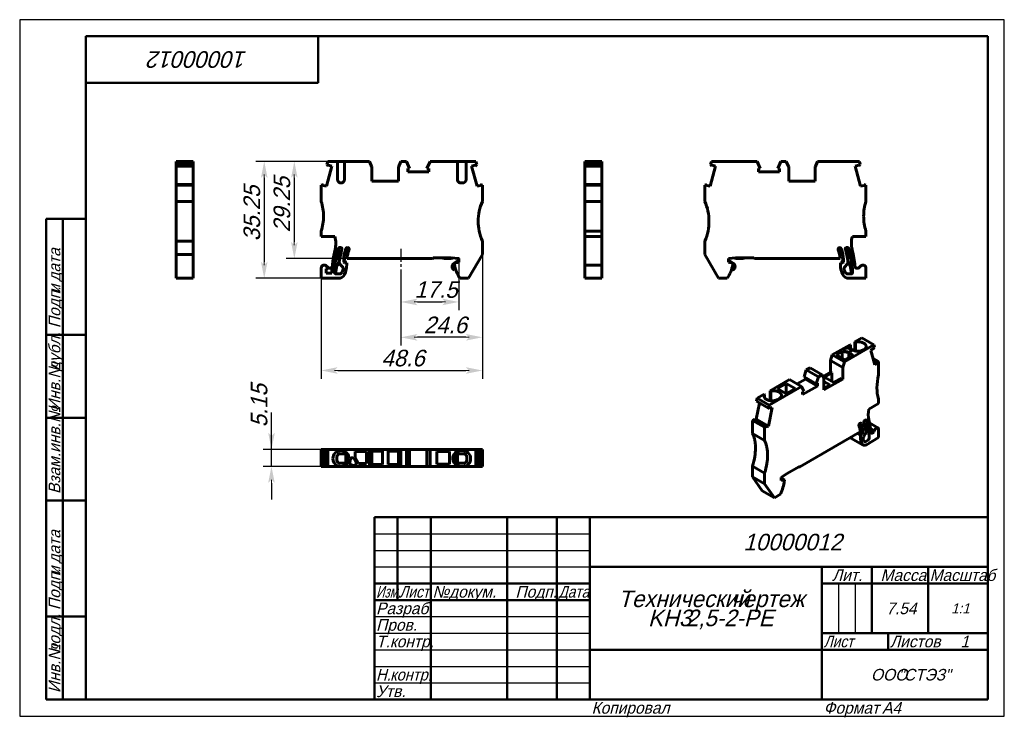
# Model space of a CAD drawing. Header units: millimetres. Extents: x 0 to 297, y 0 to 210.
import ezdxf

# ---------------------------------------------------------------- set-up
doc = ezdxf.new("R2010")
doc.units = ezdxf.units.MM
doc.linetypes.add('CENTER_per1_scale0.121260', pattern=[6.16, 3.85, -0.77, 0.77, -0.77])
doc.styles.add('TextStyle_1', font='T-FLEX Type A.TTF', dxfattribs={"oblique": 15, "height": 5})
doc.styles.add('TextStyle_2', font='T-FLEX Type A.TTF', dxfattribs={"oblique": 15, "height": 3.5})
doc.styles.add('TextStyle_3', font='T-FLEX Type A.TTF', dxfattribs={"width": 0.744064, "oblique": 15, "height": 3.5})
doc.styles.add('TextStyle_4', font='T-FLEX Type A.TTF', dxfattribs={"width": 0.883061, "oblique": 15, "height": 3.5})
doc.styles.add('TextStyle_5', font='T-FLEX Type A.TTF', dxfattribs={"width": 0.94413, "oblique": 15, "height": 3.5})
doc.styles.add('TextStyle_6', font='T-FLEX Type A.TTF', dxfattribs={"width": 0.98844, "oblique": 15, "height": 3.5})
doc.styles.add('TextStyle_7', font='T-FLEX Type A.TTF', dxfattribs={"oblique": 15, "height": 5})
doc.styles.add('TextStyle_8', font='T-FLEX Type A.TTF', dxfattribs={"oblique": 15, "height": 3})
doc.styles.add('TextStyle_9', font='T-FLEX Type A.TTF', dxfattribs={"oblique": 15, "height": 3.5})
doc.dimstyles.new('DIM_ST_1', dxfattribs={"dimtxt": 5, "dimasz": 5, "dimexe": 2.5, "dimexo": 0, "dimtad": 1, "dimrnd": 0.01, "dimdsep": 46, "dimtxsty": 'TextStyle_1', "dimblk": 'Arrow_3_C7_Status', "dimcen": 0.09, "dimclrd": 7, "dimclre": 7, "dimclrt": 7, "dimazin": 0, "dimtfac": 1, "dimtdec": 0, "dimtmove": 0, "dimatfit": 0, "dimldrblk": 'NONE', "dimfxl": 1, "dimtvp": 1, "dimtolj": 1, "dimarcsym": 0})
doc.dimstyles.new('DIM_ST_2', dxfattribs={"dimtxt": 5, "dimasz": 5, "dimexe": 2.5, "dimexo": 0, "dimtad": 1, "dimrnd": 0.01, "dimdsep": 46, "dimtxsty": 'TextStyle_1', "dimblk": 'Arrow_3_C7_Status', "dimcen": 0.09, "dimclrd": 7, "dimclre": 7, "dimclrt": 7, "dimazin": 0, "dimtfac": 1, "dimtdec": 0, "dimtmove": 0, "dimatfit": 0, "dimldrblk": 'NONE', "dimfxl": 1, "dimtvp": 1, "dimtolj": 1, "dimarcsym": 0})

# ---------------------------------------------------------------- blocks, each defined once
blk = doc.blocks.new('Arrow_3_C7_Status')
at = {"color": 7, "linetype": 'Continuous', "lineweight": 0}
blk.add_line((-1, 0), (-0.8, 0), dxfattribs=at)
at = {"color": 7}
blk.add_solid([(-1, -0.2), (0, 0), (-0.8, 0), (-1, 0.2)], dxfattribs=at)
blk = doc.blocks.new('*D5')
at = {"color": 7, "lineweight": -2}
for p, q in [((132.46, 136.93), (132.46, 122.39)), ((114.96, 134.71), (114.96, 122.39)), ((119.96, 124.89), (127.46, 124.89))]:
    blk.add_line(p, q, dxfattribs=at)
at = {"layer": 'Defpoints', "color": 0}
for p in [(132.46, 136.93), (114.96, 134.71), (132.46, 124.89)]:
    blk.add_point(p, dxfattribs=at)
at = {"color": 7, "lineweight": -2, "xscale": 5, "yscale": 5, "zscale": 5, "rotation": 180}
blk.add_blockref('Arrow_3_C7_Status', (114.96, 124.89), dxfattribs=at)
at = {"color": 7, "lineweight": -2, "xscale": 5, "yscale": 5, "zscale": 5}
blk.add_blockref('Arrow_3_C7_Status', (132.46, 124.89), dxfattribs=at)
blk = doc.blocks.new('_None')
blk = doc.blocks.new('*D6')
at = {"color": 7, "lineweight": -2}
for p, q in [((95.88, 167.28), (71.27, 167.28)), ((73.77, 162.28), (73.77, 137.03)), ((90.96, 132.03), (71.27, 132.03))]:
    blk.add_line(p, q, dxfattribs=at)
at = {"layer": 'Defpoints', "color": 0}
for p in [(95.88, 167.28), (73.77, 132.03), (90.96, 132.03)]:
    blk.add_point(p, dxfattribs=at)
at = {"color": 7, "lineweight": -2, "xscale": 5, "yscale": 5, "zscale": 5}
for p, rotation in [((73.77, 167.28), 90), ((73.77, 132.03), 270)]:
    blk.add_blockref('Arrow_3_C7_Status', p, dxfattribs=dict(at, rotation=rotation))
blk = doc.blocks.new('*D7')
at = {"color": 7, "lineweight": -2}
for p, q in [((139.56, 139.23), (139.56, 101.73)), ((90.96, 132.03), (90.96, 101.73)), ((95.96, 104.23), (134.56, 104.23))]:
    blk.add_line(p, q, dxfattribs=at)
at = {"layer": 'Defpoints', "color": 0}
for p in [(139.56, 139.23), (90.96, 132.03), (139.56, 104.23)]:
    blk.add_point(p, dxfattribs=at)
at = {"color": 7, "lineweight": -2, "xscale": 5, "yscale": 5, "zscale": 5}
for p, rotation in [((90.96, 104.23), 180), ((139.56, 104.23), 360)]:
    blk.add_blockref('Arrow_3_C7_Status', p, dxfattribs=dict(at, rotation=rotation))
blk = doc.blocks.new('*D8')
at = {"color": 7, "lineweight": -2}
for p, q in [((139.56, 139.23), (139.56, 111.73)), ((114.96, 134.71), (114.96, 111.73)), ((134.56, 114.23), (119.96, 114.23))]:
    blk.add_line(p, q, dxfattribs=at)
at = {"layer": 'Defpoints', "color": 0}
for p in [(139.56, 139.23), (114.96, 134.71), (114.96, 114.23)]:
    blk.add_point(p, dxfattribs=at)
at = {"color": 7, "lineweight": -2, "xscale": 5, "yscale": 5, "zscale": 5, "rotation": 180}
blk.add_blockref('Arrow_3_C7_Status', (114.96, 114.23), dxfattribs=at)
at = {"color": 7, "lineweight": -2, "xscale": 5, "yscale": 5, "zscale": 5}
blk.add_blockref('Arrow_3_C7_Status', (139.56, 114.23), dxfattribs=at)
blk = doc.blocks.new('*D9')
at = {"color": 7, "lineweight": -2}
for p, q in [((97.98, 167.28), (80.34, 167.28)), ((82.84, 162.28), (82.84, 143.03)), ((98.76, 138.03), (80.34, 138.03))]:
    blk.add_line(p, q, dxfattribs=at)
at = {"layer": 'Defpoints', "color": 0}
for p in [(97.98, 167.28), (82.84, 138.03), (98.76, 138.03)]:
    blk.add_point(p, dxfattribs=at)
at = {"color": 7, "lineweight": -2, "xscale": 5, "yscale": 5, "zscale": 5}
for p, rotation in [((82.84, 167.28), 90.0000000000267), ((82.84, 138.03), 270.0000000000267)]:
    blk.add_blockref('Arrow_3_C7_Status', p, dxfattribs=dict(at, rotation=rotation))
blk = doc.blocks.new('*D10')
at = {"color": 7, "lineweight": -2}
for p, q in [((75.95, 80.44), (75.95, 91.57)), ((75.95, 85.44), (75.95, 90.44)), ((92.92, 80.44), (73.45, 80.44)), ((75.95, 75.29), (75.95, 80.44)), ((92.92, 75.29), (73.45, 75.29)), ((75.95, 70.29), (75.95, 65.29))]:
    blk.add_line(p, q, dxfattribs=at)
at = {"layer": 'Defpoints', "color": 0}
for p in [(75.95, 80.44), (92.92, 80.44), (92.92, 75.29)]:
    blk.add_point(p, dxfattribs=at)
at = {"color": 7, "lineweight": -2, "xscale": 5, "yscale": 5, "zscale": 5}
for p, rotation in [((75.95, 80.44), 270), ((75.95, 75.29), 90)]:
    blk.add_blockref('Arrow_3_C7_Status', p, dxfattribs=dict(at, rotation=rotation))
blk = doc.blocks.new('_FR1Страница_1')
at = {"color": 7, "linetype": 'Continuous', "lineweight": 25}
for p, q in [((0, 210), (0, 0)), ((297, 210), (0, 210)), ((297, 0), (297, 210)), ((107, 55), (172, 55)), ((107, 50), (172, 50)), ((107, 45), (172, 45)), ((247, 40), (247, 25)), ((252, 40), (252, 25)), ((107, 30), (172, 30)), ((107, 25), (172, 25)), ((107, 20), (172, 20)), ((242, 20), (292, 20)), ((262, 20), (262, 20)), ((107, 15), (172, 15)), ((107, 10), (172, 10)), ((0, 0), (297, 0))]:
    blk.add_line(p, q, dxfattribs=at)
at = {"color": 7, "linetype": 'Continuous', "lineweight": 50}
for p, q in [((20, 5), (20, 205)), ((20, 205), (292, 205)), ((90, 191), (90, 205)), ((292, 205), (292, 5)), ((20, 191), (90, 191)), ((8, 5), (8, 150)), ((8, 150), (20, 150)), ((13, 150), (13, 5)), ((8, 115), (20, 115)), ((8, 90), (20, 90)), ((20, 65), (8, 65)), ((107, 5), (107, 60)), ((107, 60), (292, 60)), ((114, 60), (114, 35)), ((124, 60), (124, 5)), ((147, 60), (147, 5)), ((162, 60), (162, 5)), ((172, 60), (172, 5)), ((172, 45), (292, 45)), ((242, 45), (242, 5)), ((257, 45), (257, 25)), ((274, 45), (274, 25)), ((107, 40), (172, 40)), ((242, 40), (292, 40)), ((107, 35), (172, 35)), ((8, 30), (20, 30)), ((242, 25), (292, 25)), ((262, 25), (262, 20)), ((172, 20), (292, 20)), ((20, 5), (8, 5)), ((292, 5), (20, 5))]:
    blk.add_line(p, q, dxfattribs=at)
at = {"color": 7, "oblique": 15}
for s, height, rotation, style, p in [('10000012', 5, 180, 'TextStyle_7', (68.7, 200.5)), ('дата', 3.5, 90, 'TextStyle_2', (12.25, 131.01)), ('Подп.', 3.5, 90, 'TextStyle_2', (12.25, 117)), ('и', 3.5, 90, 'TextStyle_2', (12.25, 127.51)), ('дубл.', 3.5, 90, 'TextStyle_2', (12.25, 104.01)), ('Инв.№', 3.5, 90, 'TextStyle_2', (12.25, 92)), ('Взам.инв.№', 3.5, 90, 'TextStyle_2', (12.25, 67)), ('дата', 3.5, 90, 'TextStyle_2', (12.25, 46.01)), ('Подп.', 3.5, 90, 'TextStyle_2', (12.25, 32)), ('и', 3.5, 90, 'TextStyle_2', (12.25, 42.51)), ('подл.', 3.5, 90, 'TextStyle_2', (12.25, 19.01)), ('Инв.№', 3.5, 90, 'TextStyle_2', (12.25, 7))]:
    blk.add_text(s, height=height, rotation=rotation, dxfattribs=dict(at, style=style)).set_placement(p)
for s, height, style, p in [('10000012', 5, 'TextStyle_7', (218.3, 50)), ('Лит.', 3.5, 'TextStyle_2', (245.03, 40.76)), ('Масса', 3.5, 'TextStyle_2', (259.65, 40.76)), ('№', 3.5, 'TextStyle_2', (124.5, 35.75)), ('Подп.', 3.5, 'TextStyle_2', (149.53, 35.75)), ('докум.', 3.5, 'TextStyle_2', (129.5, 35.75)), ('Технический', 5, 'TextStyle_7', (180.55, 32.88)), ('чертеж', 5, 'TextStyle_7', (214.51, 32.88)), ('Разраб.', 3.5, 'TextStyle_2', (107.5, 30.75)), ('7.54', 3.5, 'TextStyle_2', (261.41, 30.75)), ('1:1', 3, 'TextStyle_8', (280.99, 31)), ('KH3', 5, 'TextStyle_7', (189.54, 27.12)), ('2,5-2-PE', 5, 'TextStyle_7', (200.97, 27.12)), ('Пров.', 3.5, 'TextStyle_2', (107.5, 25.75)), ('Т.контр.', 3.5, 'TextStyle_2', (107.5, 20.75)), ('Листов', 3.5, 'TextStyle_2', (262.5, 20.75)), ('1', 3.5, 'TextStyle_9', (283.78, 20.75)), ('ООО', 3.5, 'TextStyle_2', (256.78, 10.75)), ('"СТЭЗ"', 3.5, 'TextStyle_2', (265.03, 10.75)), ('Утв.', 3.5, 'TextStyle_2', (107.5, 5.75)), ('Копировал', 3.5, 'TextStyle_2', (172.5, 0.75)), ('Формат', 3.5, 'TextStyle_2', (242.5, 0.75)), ('A4', 3.5, 'TextStyle_2', (260.12, 0.75))]:
    blk.add_text(s, height=height, dxfattribs=dict(at, style=style)).set_placement(p)
for s, style, width, p in [('Масштаб', 'TextStyle_6', 0.98844, (274.5, 40.76)), ('Изм.', 'TextStyle_3', 0.744064, (107.5, 35.75)), ('Лист', 'TextStyle_4', 0.883061, (114.5, 35.75)), ('Дата', 'TextStyle_4', 0.883061, (162.5, 35.75)), ('Лист', 'TextStyle_4', 0.883061, (242.5, 20.75)), ('Н.', 'TextStyle_5', 0.94413, (107.5, 10.75)), ('контр.', 'TextStyle_5', 0.94413, (111.75, 10.75))]:
    blk.add_text(s, height=3.5, dxfattribs=dict(at, style=style, width=width)).set_placement(p)
blk = doc.blocks.new('Страница_1')
at = {"color": 7, "linetype": 'Continuous', "lineweight": 60}
for p, q in [((47.192, 166.319), (47.192, 167.281)), ((47.192, 167.281), (52.342, 167.281)), ((52.342, 166.319), (52.342, 167.281)), ((92.916, 167.281), (92.659, 166.319)), ((95.881, 167.281), (92.916, 167.281)), ((95.881, 161.781), (95.881, 167.281)), ((95.883, 167.281), (96.881, 167.281)), ((96.981, 167.281), (96.881, 167.281)), ((97.97, 167.281), (96.981, 167.281)), ((105.538, 167.281), (97.981, 167.281)), ((97.981, 167.281), (97.981, 161.781)), ((106.256, 165.581), (105.538, 167.281)), ((114.975, 167.281), (114.256, 165.581)), ((116.647, 167.281), (114.975, 167.281)), ((117.57, 165.179), (116.647, 167.281)), ((123.766, 167.281), (122.842, 165.179)), ((132.031, 167.281), (123.766, 167.281)), ((132.031, 167.281), (132.031, 161.781)), ((132.033, 167.281), (133.031, 167.281)), ((133.031, 167.281), (133.631, 167.281)), ((134.629, 167.281), (133.631, 167.281)), ((134.631, 161.781), (134.631, 167.281)), ((137.596, 167.281), (134.631, 167.281)), ((137.854, 166.319), (137.596, 167.281)), ((175.603, 167.281), (170.453, 167.281)), ((170.453, 166.319), (170.453, 167.281)), ((175.603, 167.281), (175.603, 166.319)), ((208.37, 166.319), (208.628, 167.281)), ((208.628, 167.281), (222.458, 167.281)), ((222.458, 167.281), (223.382, 165.179)), ((228.654, 165.179), (229.577, 167.281)), ((231.249, 167.281), (229.577, 167.281)), ((231.968, 165.581), (231.249, 167.281)), ((240.686, 167.281), (239.968, 165.581)), ((253.308, 167.281), (240.686, 167.281)), ((253.566, 166.319), (253.308, 167.281)), ((47.192, 166.319), (52.342, 166.319)), ((47.192, 165.886), (47.192, 166.319)), ((47.192, 165.886), (52.342, 165.886)), ((47.192, 165.872), (47.192, 165.884)), ((47.192, 160.304), (47.192, 165.872)), ((47.192, 165.872), (52.342, 165.872)), ((52.342, 166.319), (52.342, 165.886)), ((52.342, 165.872), (52.342, 165.884)), ((52.342, 165.872), (52.342, 160.304)), ((94.195, 165.872), (92.558, 159.762)), ((92.659, 166.319), (93.091, 165.886)), ((93.091, 165.886), (93.162, 166.149)), ((93.162, 166.149), (94.195, 165.872)), ((106.256, 161.281), (106.256, 165.581)), ((114.256, 165.581), (114.256, 161.281)), ((117.044, 164.106), (117.044, 165.179)), ((117.044, 165.179), (117.57, 165.179)), ((123.369, 164.106), (117.044, 164.106)), ((122.842, 165.179), (123.369, 165.179)), ((123.369, 165.179), (123.369, 164.106)), ((136.318, 165.872), (137.351, 166.149)), ((137.955, 159.762), (136.318, 165.872)), ((137.351, 166.149), (137.422, 165.886)), ((137.422, 165.886), (137.854, 166.319)), ((170.453, 166.319), (170.453, 165.886)), ((175.603, 166.319), (170.453, 166.319)), ((175.603, 165.886), (170.453, 165.886)), ((170.453, 165.884), (170.453, 165.872)), ((175.603, 165.872), (170.453, 165.872)), ((170.453, 165.872), (170.453, 160.304)), ((175.603, 166.319), (175.603, 165.886)), ((175.603, 165.884), (175.603, 165.872)), ((175.603, 165.872), (175.603, 160.304)), ((209.907, 165.872), (208.269, 159.762)), ((208.37, 166.319), (208.803, 165.886)), ((208.873, 166.149), (208.803, 165.886)), ((209.907, 165.872), (208.873, 166.149)), ((222.855, 165.179), (223.382, 165.179)), ((222.855, 165.179), (222.855, 164.106)), ((229.18, 164.106), (222.855, 164.106)), ((229.18, 165.179), (228.654, 165.179)), ((229.18, 164.106), (229.18, 165.179)), ((231.968, 165.581), (231.968, 161.281)), ((239.968, 161.281), (239.968, 165.581)), ((253.062, 166.149), (252.029, 165.872)), ((252.029, 165.872), (253.666, 159.762)), ((253.133, 165.886), (253.062, 166.149)), ((253.566, 166.319), (253.133, 165.886)), ((96.981, 160.781), (96.881, 160.781)), ((114.256, 161.281), (106.256, 161.281)), ((133.031, 160.781), (133.631, 160.781)), ((133.631, 160.781), (133.031, 160.781)), ((239.968, 161.281), (231.968, 161.281)), ((47.192, 160.131), (47.192, 160.302)), ((47.192, 160.302), (52.342, 160.302)), ((47.192, 160.131), (52.342, 160.131)), ((47.192, 155.232), (47.192, 160.131)), ((52.342, 160.131), (52.342, 160.302)), ((52.342, 160.131), (52.342, 155.232)), ((91.595, 160.302), (90.956, 160.131)), ((90.956, 160.131), (90.956, 155.184)), ((91.525, 160.039), (91.595, 160.302)), ((92.558, 159.762), (91.525, 160.039)), ((138.988, 160.039), (137.955, 159.762)), ((138.918, 160.302), (138.988, 160.039)), ((139.556, 160.131), (138.918, 160.302)), ((139.557, 155.232), (139.556, 160.131)), ((170.453, 160.131), (170.453, 160.302)), ((175.603, 160.302), (170.453, 160.302)), ((170.453, 155.184), (170.453, 160.131)), ((175.603, 160.131), (170.453, 160.131)), ((175.603, 160.302), (175.603, 160.131)), ((175.603, 160.131), (175.603, 155.184)), ((206.668, 160.131), (206.667, 155.232)), ((206.668, 160.131), (207.306, 160.302)), ((207.306, 160.302), (207.236, 160.039)), ((207.236, 160.039), (208.269, 159.762)), ((253.666, 159.762), (254.699, 160.039)), ((255.268, 160.131), (254.629, 160.302)), ((254.699, 160.039), (254.629, 160.302)), ((255.268, 155.184), (255.268, 160.131)), ((52.342, 155.232), (47.192, 155.232)), ((47.192, 155.232), (47.192, 149.231)), ((52.342, 155.232), (52.342, 149.231)), ((175.603, 155.184), (170.453, 155.184)), ((170.453, 155.184), (170.453, 150.731)), ((175.603, 155.184), (175.603, 150.731)), ((47.192, 149.231), (47.192, 146.278)), ((52.342, 149.231), (52.342, 146.278)), ((170.453, 150.731), (170.453, 146.278)), ((175.603, 150.731), (175.603, 146.278)), ((47.192, 143.231), (47.192, 146.278)), ((52.342, 146.278), (52.342, 143.231)), ((90.956, 146.278), (90.956, 144.631)), ((170.453, 144.631), (170.453, 146.278)), ((170.453, 146.278), (175.603, 146.278)), ((175.603, 146.278), (175.603, 144.631)), ((255.268, 144.631), (255.268, 146.278)), ((47.192, 139.231), (47.192, 143.231)), ((52.342, 143.231), (47.192, 143.231)), ((52.342, 143.231), (52.342, 139.231)), ((90.956, 144.631), (95.049, 144.631)), ((139.556, 139.231), (139.556, 143.231)), ((170.453, 140.674), (170.453, 144.631)), ((175.603, 144.631), (170.453, 144.631)), ((175.603, 144.631), (175.603, 140.674)), ((206.668, 143.231), (206.668, 139.231)), ((251.175, 144.631), (255.268, 144.631)), ((96.312, 137.132), (96.186, 141.166)), ((96.916, 141.276), (96.499, 141.276)), ((98.446, 139.08), (98.496, 141.102)), ((170.453, 136.041), (170.453, 140.674)), ((175.603, 136.033), (175.603, 140.674)), ((247.728, 141.102), (247.778, 139.08)), ((249.725, 141.276), (249.308, 141.276)), ((250.038, 141.166), (249.912, 137.132)), ((47.192, 132.031), (47.192, 139.231)), ((52.342, 139.231), (47.192, 139.231)), ((52.342, 139.231), (52.342, 132.031)), ((96.266, 136.905), (95.847, 136.007)), ((97.756, 136.871), (97.756, 137.731)), ((97.974, 136.672), (97.756, 136.871)), ((97.785, 138.42), (97.927, 138.257)), ((97.823, 137.434), (97.941, 137.575)), ((98.174, 137.067), (97.941, 137.108)), ((98.656, 136.731), (97.974, 136.672)), ((97.977, 138.131), (97.988, 137.708)), ((98.256, 136.969), (98.256, 136.754)), ((98.256, 136.696), (98.256, 136.754)), ((98.795, 138.481), (98.57, 138.738)), ((98.656, 136.175), (98.656, 136.731)), ((98.762, 138.031), (124.556, 138.031)), ((124.756, 138.231), (130.17, 138.231)), ((127.74, 138.098), (127.51, 138.231)), ((127.99, 138.031), (130.197, 138.031)), ((130.17, 138.231), (132.456, 138.031)), ((130.447, 138.098), (130.611, 138.193)), ((132.22, 137.399), (130.886, 136.464)), ((132.456, 136.931), (131.156, 136.583)), ((132.401, 138.036), (132.426, 137.895)), ((132.456, 138.031), (132.456, 136.931)), ((135.413, 132.031), (139.556, 139.231)), ((206.668, 139.231), (210.811, 132.031)), ((213.768, 138.031), (216.054, 138.231)), ((213.768, 136.931), (213.768, 138.031)), ((215.068, 136.583), (213.768, 136.931)), ((213.798, 137.895), (213.823, 138.036)), ((215.338, 136.464), (214.004, 137.399)), ((215.613, 138.193), (215.777, 138.098)), ((218.234, 138.031), (216.027, 138.031)), ((216.054, 138.231), (221.468, 138.231)), ((218.714, 138.231), (218.484, 138.098)), ((221.668, 138.031), (247.462, 138.031)), ((247.429, 138.481), (247.654, 138.738)), ((248.25, 136.672), (247.568, 136.731)), ((247.568, 136.731), (247.568, 136.175)), ((247.968, 136.754), (247.968, 136.969)), ((247.968, 136.696), (247.968, 136.754)), ((248.283, 137.108), (248.05, 137.067)), ((248.236, 137.708), (248.247, 138.131)), ((248.468, 136.871), (248.25, 136.672)), ((248.283, 137.575), (248.401, 137.434)), ((248.439, 138.42), (248.297, 138.257)), ((248.468, 137.731), (248.468, 136.871)), ((250.377, 136.007), (249.958, 136.905)), ((90.956, 135.131), (90.956, 132.031)), ((92.456, 134.831), (92.549, 134.831)), ((92.456, 133.531), (92.456, 134.831)), ((92.493, 135.768), (93.009, 135.252)), ((95.399, 134.058), (95.611, 135.26)), ((97.274, 135.575), (96.681, 136.168)), ((97.244, 133.905), (97.502, 134.512)), ((130.569, 134.952), (130.483, 135.187)), ((131.156, 136.583), (131.156, 136.131)), ((175.603, 136.031), (170.453, 136.031)), ((170.453, 135.131), (170.453, 136.031)), ((170.453, 132.031), (170.453, 135.131)), ((175.603, 136.031), (175.603, 135.131)), ((175.603, 135.131), (175.603, 132.031)), ((215.068, 136.131), (215.068, 136.583)), ((215.741, 135.187), (215.655, 134.952)), ((248.722, 134.512), (248.98, 133.905)), ((249.543, 136.168), (248.95, 135.575)), ((250.613, 135.26), (250.825, 134.058)), ((253.731, 135.768), (253.215, 135.252)), ((255.268, 132.031), (255.268, 135.131)), ((52.342, 132.031), (47.192, 132.031)), ((90.956, 132.031), (96.174, 132.031)), ((94.164, 133.531), (92.456, 133.531)), ((95.473, 133.331), (96.339, 133.331)), ((132.815, 132.031), (135.413, 132.031)), ((170.453, 132.031), (175.603, 132.031)), ((210.811, 132.031), (213.409, 132.031)), ((249.885, 133.331), (250.752, 133.331)), ((250.051, 132.031), (255.268, 132.031)), ((251.948, 112.864), (254.045, 114.074)), ((251.948, 110.155), (251.948, 112.864)), ((252.102, 112.775), (251.948, 112.864)), ((254.045, 114.074), (257.686, 111.972)), ((245.12, 108.921), (250.463, 112.006)), ((246.344, 108.934), (248.11, 109.954)), ((250.13, 109.606), (248.11, 109.954)), ((248.11, 109.954), (248.11, 107.915)), ((248.505, 110.267), (248.748, 110.025)), ((249.4, 110.966), (248.725, 110.741)), ((248.748, 110.025), (250.152, 109.783)), ((257.686, 111.972), (248.762, 106.819)), ((250.152, 109.783), (250.623, 109.94)), ((250.806, 110.334), (250.316, 110.824)), ((250.463, 112.006), (250.618, 111.917)), ((250.618, 111.917), (250.618, 110.953)), ((252.102, 110.125), (252.102, 112.775)), ((254.564, 110.455), (254.635, 110.496)), ((257.513, 110.947), (256.782, 110.299)), ((256.782, 110.299), (257.94, 105.979)), ((257.405, 110.852), (257.563, 110.761)), ((257.563, 110.761), (257.513, 110.947)), ((257.869, 111.291), (257.563, 110.761)), ((257.869, 111.291), (257.686, 111.972)), ((244.612, 107.24), (245.12, 108.921)), ((248.254, 105.138), (244.612, 107.24)), ((244.612, 103.729), (244.612, 107.24)), ((245.12, 108.921), (248.762, 106.819)), ((248.925, 107.444), (246.344, 108.934)), ((248.925, 107.444), (251.4, 108.873)), ((250.13, 109.606), (251.4, 108.873)), ((250.13, 108.14), (250.13, 109.606)), ((257.429, 107.882), (259.072, 106.934)), ((257.55, 107.43), (258.62, 106.813)), ((257.6, 107.245), (258.67, 106.627)), ((259.072, 106.934), (258.62, 106.813)), ((259.072, 102.895), (259.072, 106.934)), ((236.612, 102.293), (237.265, 104.386)), ((237.265, 104.386), (238.447, 105.069)), ((237.265, 104.386), (240.906, 102.284)), ((238.447, 105.069), (242.089, 102.966)), ((248.762, 106.819), (248.254, 105.138)), ((248.254, 101.627), (248.254, 105.138)), ((257.94, 105.979), (258.67, 106.627)), ((258.67, 106.627), (258.62, 106.813)), ((226.386, 98.105), (232.231, 101.48)), ((232.231, 101.48), (235.872, 99.377)), ((234.476, 100.184), (236.984, 101.632)), ((240.253, 100.191), (236.612, 102.293)), ((236.984, 101.632), (236.984, 102.078)), ((236.984, 101.632), (240.626, 99.529)), ((240.253, 100.191), (240.906, 102.284)), ((242.089, 102.966), (240.906, 102.284)), ((242.597, 101.872), (242.089, 102.966)), ((242.343, 102.419), (244.612, 103.729)), ((242.597, 101.872), (242.597, 98.361)), ((248.254, 101.627), (242.597, 98.361)), ((245.019, 103.494), (242.791, 102.208)), ((242.791, 102.208), (245.62, 100.575)), ((245.019, 103.494), (244.612, 103.729)), ((245.019, 103.494), (245.019, 100.922)), ((245.62, 100.575), (247.847, 101.861)), ((248.254, 101.627), (247.847, 101.861)), ((226.093, 93.731), (235.872, 99.377)), ((226.386, 98.105), (226.386, 95.126)), ((226.386, 98.105), (226.541, 98.016)), ((226.541, 98.016), (226.541, 95.107)), ((231.248, 100.341), (228.561, 98.789)), ((228.561, 98.789), (231.248, 97.238)), ((233.935, 98.789), (231.248, 100.341)), ((231.248, 100.341), (231.248, 97.238)), ((233.935, 98.789), (231.248, 97.238)), ((235.872, 99.377), (236.525, 98.038)), ((240.626, 99.529), (236.153, 96.947)), ((236.153, 97.823), (236.525, 98.038)), ((240.626, 100.405), (240.253, 100.191)), ((240.626, 99.529), (240.626, 100.405)), ((244.417, 99.881), (242.597, 100.933)), ((242.597, 98.83), (244.417, 99.881)), ((222.269, 94.942), (222.451, 95.834)), ((222.451, 95.834), (224.548, 97.044)), ((222.451, 95.834), (226.093, 93.731)), ((224.702, 96.955), (224.548, 97.044)), ((224.702, 95.992), (224.702, 96.955)), ((229.073, 95.738), (228.649, 95.493)), ((236.153, 97.823), (236.153, 96.947)), ((259.072, 94.278), (259.072, 95.623)), ((222.198, 89.548), (223.193, 94.409)), ((222.269, 94.942), (225.91, 92.84)), ((226.997, 93.102), (225.839, 87.446)), ((225.91, 92.84), (226.093, 93.731)), ((225.91, 92.84), (226.216, 92.663)), ((226.266, 92.907), (226.216, 92.663)), ((226.997, 93.102), (226.266, 92.907)), ((256.178, 92.607), (259.072, 94.278)), ((221.065, 89.195), (221.517, 89.596)), ((221.065, 85.195), (221.065, 89.195)), ((221.065, 89.195), (224.707, 87.093)), ((221.517, 89.596), (225.158, 87.493)), ((221.789, 89.439), (222.198, 89.548)), ((222.198, 89.548), (225.839, 87.446)), ((255.153, 89.276), (254.858, 89.106)), ((224.707, 87.093), (225.158, 87.493)), ((224.707, 87.093), (224.707, 83.093)), ((225.158, 87.493), (225.109, 87.25)), ((225.109, 87.25), (225.839, 87.446)), ((258.886, 86.933), (256.332, 88.408)), ((256.655, 86.304), (256.785, 86.229)), ((256.785, 86.229), (256.827, 86.204)), ((257.208, 86.863), (256.843, 86.231)), ((257.986, 86.414), (257.621, 85.782)), ((259.072, 83.99), (259.072, 86.521)), ((224.707, 83.093), (221.065, 85.195)), ((235.313, 75.172), (253.552, 85.702)), ((250.742, 83.864), (254.383, 81.761)), ((252.708, 85.215), (253.628, 84.684)), ((254.11, 84.914), (253.149, 85.469)), ((254.264, 85.166), (253.443, 85.639)), ((254.11, 84.914), (253.628, 84.684)), ((253.628, 84.684), (253.628, 84.23)), ((254.264, 85.166), (254.11, 84.914)), ((254.264, 85.868), (254.264, 85.166)), ((254.444, 83.344), (254.626, 82.953)), ((255.024, 85.031), (254.605, 84.304)), ((255.266, 82.854), (255.879, 83.208)), ((255.383, 81.86), (259.072, 83.99)), ((90.956, 80.435), (91.595, 80.435)), ((90.956, 75.285), (90.956, 80.435)), ((91.595, 75.285), (91.595, 80.435)), ((92.558, 80.435), (91.597, 80.435)), ((92.657, 80.435), (92.558, 80.435)), ((92.558, 75.285), (92.558, 80.435)), ((92.659, 75.285), (92.659, 80.435)), ((92.659, 80.435), (92.916, 80.435)), ((92.916, 80.435), (105.538, 80.435)), ((92.916, 75.285), (92.916, 80.435)), ((105.538, 80.435), (106.256, 80.435)), ((105.538, 75.285), (105.538, 80.435)), ((106.256, 80.435), (114.256, 80.435)), ((106.256, 80.435), (106.256, 75.285)), ((114.256, 80.435), (114.975, 80.435)), ((114.256, 80.435), (114.256, 75.285)), ((114.975, 75.285), (114.975, 80.435)), ((114.975, 80.435), (116.647, 80.435)), ((117.57, 80.435), (116.647, 80.435)), ((116.647, 75.285), (116.647, 80.435)), ((117.57, 80.435), (117.57, 75.285)), ((117.572, 80.435), (122.84, 80.435)), ((122.842, 80.435), (122.842, 75.285)), ((123.766, 80.435), (122.842, 80.435)), ((137.596, 80.435), (123.766, 80.435)), ((123.766, 75.285), (123.766, 80.435)), ((137.596, 75.285), (137.596, 80.435)), ((137.854, 80.435), (137.596, 80.435)), ((137.854, 75.285), (137.854, 80.435)), ((137.856, 80.435), (137.955, 80.435)), ((138.916, 80.435), (137.955, 80.435)), ((137.955, 75.285), (137.955, 80.435)), ((138.918, 75.285), (138.918, 80.435)), ((139.556, 80.435), (138.918, 80.435)), ((139.556, 75.285), (139.556, 80.435)), ((139.557, 80.435), (139.557, 75.285)), ((95.656, 77.685), (95.656, 78.135)), ((95.656, 77.235), (95.656, 77.685)), ((96.881, 79.135), (96.656, 79.135)), ((96.981, 80.085), (96.881, 80.085)), ((96.981, 79.135), (96.881, 79.135)), ((96.981, 79.135), (98.894, 79.135)), ((98.406, 76.235), (98.406, 79.135)), ((99.031, 76.437), (99.031, 78.933)), ((99.787, 77.575), (99.534, 76.629)), ((100.925, 77.788), (100.4, 77.929)), ((101.621, 76.499), (100.925, 77.788)), ((101.156, 77.989), (101.156, 79.785)), ((104.656, 79.785), (101.156, 79.785)), ((101.156, 77.989), (102.159, 76.135)), ((104.656, 79.785), (104.656, 76.135)), ((109.406, 79.86), (106.256, 79.86)), ((109.406, 75.86), (109.406, 79.86)), ((114.256, 79.86), (111.106, 79.86)), ((111.106, 79.86), (111.106, 75.86)), ((125.856, 79.785), (125.856, 75.985)), ((125.856, 79.785), (129.656, 79.785)), ((129.656, 75.985), (129.656, 79.785)), ((131.343, 79.391), (131.481, 79.287)), ((131.481, 76.083), (131.481, 79.287)), ((133.031, 79.135), (131.481, 79.135)), ((132.106, 76.235), (132.106, 79.135)), ((133.031, 80.085), (133.631, 80.085)), ((133.031, 79.135), (133.631, 79.135)), ((133.631, 79.135), (133.856, 79.135)), ((134.856, 77.685), (134.856, 78.135)), ((134.856, 77.235), (134.856, 77.685)), ((91.595, 75.285), (90.956, 75.285)), ((92.558, 75.285), (91.597, 75.285)), ((92.657, 75.285), (92.558, 75.285)), ((92.916, 75.285), (92.659, 75.285)), ((95.881, 75.285), (92.916, 75.285)), ((95.881, 75.503), (95.881, 75.285)), ((95.881, 75.285), (96.881, 75.285)), ((96.881, 76.235), (96.656, 76.235)), ((96.981, 76.235), (96.881, 76.235)), ((96.981, 75.285), (96.881, 75.285)), ((98.894, 76.235), (96.981, 76.235)), ((96.981, 75.285), (97.981, 75.285)), ((97.981, 75.285), (97.981, 75.503)), ((105.538, 75.285), (97.981, 75.285)), ((100.007, 75.808), (100.761, 75.606)), ((101.496, 76.03), (101.621, 76.499)), ((104.656, 76.135), (102.159, 76.135)), ((106.256, 75.285), (105.538, 75.285)), ((106.256, 75.86), (109.406, 75.86)), ((114.256, 75.285), (106.256, 75.285)), ((111.106, 75.86), (114.256, 75.86)), ((114.975, 75.285), (114.256, 75.285)), ((116.647, 75.285), (114.975, 75.285)), ((117.57, 75.285), (116.647, 75.285)), ((122.84, 75.285), (117.572, 75.285)), ((123.766, 75.285), (122.842, 75.285)), ((132.031, 75.285), (123.766, 75.285)), ((125.856, 75.985), (129.656, 75.985)), ((131.343, 75.979), (131.481, 76.083)), ((131.481, 76.235), (133.031, 76.235)), ((132.031, 75.285), (132.031, 75.503)), ((133.031, 75.285), (132.031, 75.285)), ((133.031, 76.235), (133.631, 76.235)), ((133.031, 75.285), (133.631, 75.285)), ((133.631, 76.235), (133.856, 76.235)), ((134.631, 75.285), (133.631, 75.285)), ((134.631, 75.503), (134.631, 75.285)), ((137.596, 75.285), (134.631, 75.285)), ((137.854, 75.285), (137.596, 75.285)), ((137.955, 75.285), (137.856, 75.285)), ((138.916, 75.285), (137.955, 75.285)), ((139.556, 75.285), (138.918, 75.285)), ((224.707, 73.294), (221.065, 75.397)), ((221.065, 72.131), (221.065, 75.397)), ((231.344, 73.044), (235.172, 75.254)), ((235.113, 75.22), (235.213, 75.162)), ((224.707, 70.028), (221.065, 72.131)), ((223.995, 67.943), (221.065, 72.131)), ((224.707, 73.294), (224.707, 70.028)), ((229.727, 71.947), (231.344, 73.044)), ((229.727, 71.049), (229.727, 71.947)), ((230.647, 71.295), (229.727, 71.826)), ((230.647, 71.295), (229.727, 71.049)), ((230.647, 70.926), (230.647, 71.295)), ((224.707, 70.028), (227.637, 65.841)), ((227.637, 65.841), (223.995, 67.943)), ((227.637, 65.841), (229.474, 66.901))]:
    blk.add_line(p, q, dxfattribs=at)
at = {"color": 7, "linetype": 'CENTER_per1_scale0.121260', "lineweight": 25}
blk.add_line((114.956, 140.866), (114.956, 134.706), dxfattribs=at)
blk.add_line((114.956, 140.866), (114.956, 134.706), dxfattribs=at)
at = {"color": 7, "lineweight": 60, "flags": 128}
for points in [[(252.102, 112.775), (252.232, 112.8), (252.364, 112.821), (252.498, 112.838), (252.633, 112.85), (252.769, 112.858), (252.906, 112.861), (253.043, 112.86), (253.18, 112.854), (253.315, 112.844), (253.45, 112.829), (253.583, 112.81), (253.714, 112.787), (253.842, 112.759), (253.967, 112.727), (254.089, 112.692), (254.207, 112.652), (254.321, 112.608), (254.431, 112.561), (254.536, 112.51), (254.635, 112.455)], [(250.618, 111.917), (250.522, 111.728), (250.473, 111.532), (250.474, 111.335), (250.523, 111.139), (250.619, 110.95), (250.761, 110.77), (250.946, 110.604), (251.17, 110.455)], [(251.17, 110.455), (251.406, 110.335), (251.667, 110.235), (251.949, 110.155), (252.246, 110.096), (252.554, 110.061), (252.867, 110.049), (253.181, 110.061), (253.489, 110.096), (253.786, 110.155), (254.067, 110.235), (254.328, 110.335), (254.564, 110.455)], [(254.635, 112.455), (254.728, 112.399), (254.815, 112.34), (254.895, 112.277), (254.97, 112.213), (255.039, 112.146), (255.1, 112.077), (255.155, 112.006), (255.203, 111.933), (255.244, 111.859), (255.278, 111.784), (255.304, 111.708), (255.323, 111.631), (255.334, 111.553), (255.338, 111.476), (255.334, 111.398), (255.323, 111.32), (255.304, 111.244), (255.278, 111.167), (255.244, 111.092), (255.203, 111.018), (255.155, 110.945), (255.1, 110.874), (255.039, 110.805), (254.97, 110.738), (254.895, 110.674), (254.815, 110.612), (254.728, 110.552), (254.635, 110.496)], [(226.541, 98.016), (226.67, 98.042), (226.802, 98.063), (226.936, 98.08), (227.071, 98.092), (227.207, 98.1), (227.344, 98.103), (227.481, 98.102), (227.618, 98.096), (227.753, 98.086), (227.888, 98.071), (228.021, 98.052), (228.152, 98.029), (228.28, 98.001), (228.405, 97.969), (228.527, 97.933), (228.645, 97.893), (228.759, 97.85), (228.869, 97.802), (228.974, 97.752), (229.073, 97.697)], [(224.702, 96.955), (224.658, 96.88), (224.622, 96.804), (224.593, 96.727), (224.571, 96.649), (224.558, 96.57), (224.552, 96.491), (224.554, 96.412), (224.564, 96.333), (224.582, 96.255), (224.607, 96.177), (224.64, 96.1), (224.681, 96.025), (224.729, 95.951), (224.784, 95.878), (224.846, 95.808), (224.915, 95.74), (224.991, 95.674), (225.073, 95.611), (225.161, 95.55), (225.255, 95.493)], [(225.255, 95.493), (225.353, 95.439), (225.456, 95.389), (225.563, 95.342), (225.675, 95.299), (225.791, 95.26), (225.911, 95.224), (226.034, 95.192), (226.159, 95.165), (226.288, 95.141), (226.418, 95.122), (226.55, 95.106), (226.683, 95.096), (226.817, 95.089), (226.952, 95.087), (227.087, 95.089), (227.221, 95.096), (227.354, 95.106), (227.486, 95.122), (227.616, 95.141), (227.745, 95.165), (227.87, 95.192), (227.993, 95.224), (228.113, 95.26), (228.229, 95.299), (228.341, 95.342), (228.448, 95.389), (228.551, 95.439), (228.649, 95.493)], [(229.073, 97.697), (229.166, 97.641), (229.253, 97.581), (229.334, 97.519), (229.408, 97.455), (229.477, 97.388), (229.539, 97.319), (229.594, 97.248), (229.642, 97.175), (229.682, 97.101), (229.716, 97.026), (229.742, 96.95), (229.761, 96.873), (229.772, 96.795), (229.776, 96.717), (229.772, 96.64), (229.761, 96.562), (229.742, 96.485), (229.716, 96.409), (229.682, 96.334), (229.642, 96.26), (229.594, 96.187), (229.539, 96.116), (229.477, 96.047), (229.408, 95.98), (229.334, 95.916), (229.253, 95.854), (229.166, 95.794), (229.073, 95.738)], [(259.072, 86.521), (259.069, 86.595), (259.059, 86.664), (259.042, 86.727), (259.019, 86.784), (258.99, 86.835), (258.955, 86.878), (258.915, 86.914), (258.869, 86.942), (258.819, 86.962), (258.765, 86.973), (258.708, 86.975), (258.647, 86.969), (258.585, 86.954), (258.521, 86.931), (258.456, 86.9), (258.39, 86.861), (258.325, 86.814), (258.262, 86.76), (258.2, 86.7), (258.141, 86.635), (258.084, 86.564), (258.032, 86.489), (257.986, 86.414)], [(221.065, 85.195), (221.16, 84.99), (221.25, 84.78), (221.335, 84.564), (221.414, 84.343), (221.488, 84.116), (221.556, 83.889), (221.618, 83.658), (221.675, 83.421), (221.727, 83.18), (221.774, 82.931), (221.816, 82.676), (221.852, 82.418), (221.882, 82.156), (221.907, 81.889), (221.926, 81.624), (221.94, 81.355), (221.948, 81.083), (221.951, 80.807)], [(224.707, 83.093), (224.802, 82.888), (224.892, 82.677), (224.977, 82.461), (225.056, 82.24), (225.13, 82.014), (225.198, 81.787), (225.26, 81.555), (225.317, 81.319), (225.369, 81.078), (225.416, 80.828), (225.457, 80.574), (225.494, 80.316), (225.524, 80.053), (225.549, 79.787), (225.568, 79.521), (225.582, 79.252), (225.59, 78.98), (225.592, 78.704)], [(235.172, 75.254), (235.175, 75.223), (235.183, 75.198), (235.196, 75.177), (235.213, 75.162), (235.235, 75.154), (235.259, 75.153), (235.286, 75.159), (235.313, 75.172)]]:
    blk.add_lwpolyline(points, dxfattribs=at)
at = {"color": 7, "linetype": 'Continuous', "lineweight": 60}
for centre, radius, start, end in [((96.881, 161.781), 1, 180, 270), ((96.981, 161.781), 1, 270, 0.00001), ((133.031, 161.781), 1, 180, 270), ((133.631, 161.781), 1, 270, 0), ((77.157, 150.731), 14.5, 0, 17.88579), ((153.304, 149.231), 15, 156.41851, 180), ((192.92, 149.231), 15, 0, 23.58149), ((269.067, 150.731), 14.5, 162.11421, 180), ((77.157, 150.731), 14.5, 342.11421, 360), ((153.304, 149.231), 15, 180, 191.35476), ((192.92, 149.231), 15, 348.64524, 0), ((269.067, 150.731), 14.5, 180, 197.88579), ((153.304, 149.231), 15, 191.35476, 203.57818), ((192.92, 149.231), 15, 336.42182, 348.64524), ((87.856, 142.506), 7.5, 345.85893, 16.4615), ((258.368, 142.506), 7.5, 163.5385, 194.14107), ((126.256, 132.831), 32.1, 165.85889, 178.75046), ((126.256, 132.831), 31.3, 165.05133, 178.13941), ((96.499, 140.776), 0.5, 90.00009, 165.05123), ((126.256, 132.831), 30.15, 164.48522, 172.02584), ((96.916, 140.976), 0.3, 344.48526, 89.99997), ((106.056, 137.731), 8.3, 157.02179, 179.99995), ((98.875, 140.776), 0.5, 337.02176, 157.02176), ((106.056, 137.731), 7.3, 157.02176, 177.64472), ((247.349, 140.776), 0.5, 22.97824, 202.97824), ((240.168, 137.731), 7.3, 2.35528, 22.97824), ((240.168, 137.731), 8.3, 0.00005, 22.97821), ((249.308, 140.976), 0.3, 90.00003, 195.51474), ((219.968, 132.831), 30.15, 7.97416, 15.51478), ((249.725, 140.776), 0.5, 14.94877, 89.99991), ((219.968, 132.831), 31.3, 1.86059, 14.94867), ((219.968, 132.831), 32.1, 5.15339, 14.14111), ((95.813, 137.116), 0.5, 335, 1.79412), ((97.388, 136.875), 1, 172.02584, 225), ((97.976, 137.305), 0.2, 140, 260), ((97.777, 138.126), 0.2, 1.5, 41.18593), ((97.788, 137.703), 0.2, 320, 1.5), ((98.156, 136.969), 0.1, 0, 80), ((98.946, 139.067), 0.5, 178.58758, 221.18593), ((124.556, 138.231), 0.2, 270, 360), ((127.99, 138.531), 0.5, 240, 270), ((130.197, 138.531), 0.5, 270, 300), ((131.934, 137.808), 0.5, 305, 10), ((214.29, 137.808), 0.5, 170, 235), ((216.027, 138.531), 0.5, 240, 270), ((218.234, 138.531), 0.5, 270, 300), ((221.668, 138.231), 0.2, 180.00002, 270), ((247.278, 139.067), 0.5, 318.81407, 1.41242), ((248.068, 136.969), 0.1, 100, 180), ((248.436, 137.703), 0.2, 178.5, 220), ((248.447, 138.126), 0.2, 138.81407, 178.5), ((248.248, 137.305), 0.2, 280, 40), ((248.836, 136.875), 1, 315, 7.97416), ((250.412, 137.116), 0.5, 178.20588, 205), ((91.856, 135.131), 0.9, 351.78851, 179.99827), ((92.549, 135.031), 0.2, 270, 351.78679), ((93.539, 135.782), 0.75, 225, 354.84661), ((95.473, 133.831), 0.5, 178.13947, 269.99995), ((94.415, 134.231), 1, 313.06769, 350), ((98.566, 134.739), 3, 155, 170), ((96.339, 134.331), 1, 270.00004, 334.74375), ((96.567, 134.868), 1, 339.1966, 44.99996), ((91.656, 136.175), 7, 334.61448, 360), ((131.517, 135.563), 1.1, 125, 200), ((131.039, 135.123), 0.5, 200, 273.91716), ((130.731, 139.613), 5, 273.91716, 278.79467), ((140.55, 137.547), 9.5, 188.56822, 215.49027), ((205.674, 137.547), 9.5, 324.50973, 351.43178), ((215.493, 139.613), 5, 261.20533, 266.08284), ((215.185, 135.123), 0.5, 266.08284, 340), ((214.707, 135.563), 1.1, 340, 55), ((254.568, 136.175), 7, 180, 205.38552), ((249.657, 134.868), 1, 135.00004, 200.8034), ((249.885, 134.331), 1, 205.25625, 269.99996), ((247.658, 134.739), 3, 10, 25), ((250.752, 133.831), 0.5, 270.00005, 1.86053), ((251.81, 134.231), 1, 190, 226.93231), ((252.685, 135.782), 0.75, 185.15339, 315), ((254.368, 135.131), 0.9, 0.00173, 134.99888), ((96.174, 134.031), 2, 270, 334.61448), ((250.051, 134.031), 2, 205.38552, 270), ((275.489, 98.828), 16.912, 166.08754, 179.5113), ((269.244, 98.839), 10.668, 179.28183, 197.54638), ((205.678, 80.867), 16.272, 350.83549, 359.78686), ((96.881, 77.685), 2.4, 90, 180), ((96.881, 77.685), 2.4, 180, 245.37568), ((96.656, 78.135), 1, 90, 180), ((96.656, 77.235), 1, 180.00001, 269.99999), ((96.981, 77.685), 2.4, 0, 90), ((96.981, 77.685), 2.4, 294.62432, 0), ((100.27, 77.446), 0.5, 75, 165), ((133.031, 77.685), 2.4, 90, 180), ((133.031, 77.685), 2.4, 179.99999, 245.37568), ((133.631, 77.685), 2.4, 360, 90), ((133.856, 78.135), 1, 360, 90), ((133.856, 77.235), 1, 270, 360), ((133.631, 77.685), 2.4, 294.62432, 359.99999), ((209.32, 78.765), 16.272, 350.83549, 359.78686), ((96.881, 77.685), 2.4, 245.37568, 270), ((96.981, 77.685), 2.4, 270.00002, 294.6243), ((100.181, 76.455), 0.67, 165.00003, 254.99997), ((100.916, 76.186), 0.6, 255, 345), ((133.031, 77.685), 2.4, 245.37568, 270), ((133.631, 77.685), 2.4, 270.00001, 294.6243)]:
    blk.add_arc(centre, radius, start, end, dxfattribs=at)
for centre, major_axis, ratio, start_param, end_param in [((249.025, 110.441), (0.6, 0), 0.5773503, 2.0943951, 3.6651914), ((249.735, 110.631), (0.67, 0), 0.5773503, 0.5235992, 2.0943946), ((250.373, 110.19), (0.5, 0), 0.5773503, 5.2359878, 6.8067841), ((261.264, 93.808), (3.75, 6.495), 0.5773503, 2.0688872, 2.6030027), ((254.858, 88.861), (0.15, 0.26), 0.5773503, 0.7853988, 2.6269778), ((255.153, 88.868), (0.25, 0.433), 0.5773503, 5.7586924, 7.0685819), ((234.111, 70.232), (15.65, 27.107), 0.5773503, 5.5302605, 5.7586907), ((234.111, 70.232), (16.05, 27.799), 0.5773503, 5.5877308, 5.7445961), ((253.473, 87.898), (0.25, 0.433), 0.5773497, 5.898833, 9.0404257), ((248.395, 82.48), (3.65, 6.322), 0.5773503, 5.5388946, 5.8988331), ((248.395, 82.48), (4.15, 7.188), 0.5773501, 5.4977889, 5.898834), ((234.111, 70.232), (15.075, 26.111), 0.5773503, 5.6369625, 5.7685711), ((256.468, 86.447), (0.375, 0.65), 0.5773503, 4.3470117, 4.712389), ((251.742, 85.596), (1, 1.732), 0.5773503, 2.9687986, 3.1415926), ((258.577, 87.088), (3.5, 6.062), 0.5773503, 2.3561945, 2.7992554), ((255.105, 84.015), (0.5, 0.866), 0.5773503, 1.5707971, 2.7192823), ((254.524, 85.32), (0.5, 0.866), 0.5773503, 4.712389, 5.6369625), ((255.879, 83.616), (0.25, 0.433), 0.5773503, 3.9269918, 5.5302594), ((257.246, 85.998), (0.375, 0.65), 0.5773503, 2.4461381, 4.712389), ((255.383, 83.493), (1, 1.732), 0.5773503, 2.7992554, 3.9269908), ((255.266, 83.671), (0.5, 0.866), 0.5773503, 2.7969991, 3.9269901), ((211.344, 74.683), (7.5, 12.99), 0.5773503, 5.0862703, 5.2996092), ((214.986, 72.581), (7.5, 12.99), 0.5773503, 5.0862703, 5.2996092), ((224.004, 68.247), (4.75, 8.227), 0.5773503, 4.878365, 5.3482434)]:
    blk.add_ellipse(centre, major_axis=major_axis, ratio=ratio, start_param=start_param, end_param=end_param, dxfattribs=at)
blk.add_blockref('_FR1Страница_1', (0, 0))
at = {"color": 7, "style": 'TextStyle_1', "oblique": 15}
for s, p in [('29.25', (81.586, 145.869)), ('35.25', (72.516, 143.224)), ('5.15', (74.696, 87.105))]:
    blk.add_text(s, height=5, rotation=90, dxfattribs=at).set_placement(p)
for s, p in [('17.5', (119.061, 126.136)), ('24.6', (121.899, 115.476)), ('48.6', (109.099, 105.476))]:
    blk.add_text(s, height=5, dxfattribs=at).set_placement(p)
for base, p1, p2, angle, dimstyle, picture, middle in [((73.766, 132.031), (95.881, 167.281), (90.956, 132.031), 270, 'DIM_ST_1', '*D6', (73.766, 149.656)), ((82.836, 138.031), (97.981, 167.281), (98.762, 138.031), 270, 'DIM_ST_2', '*D9', (82.836, 152.656)), ((114.956, 114.226), (139.556, 139.231), (114.956, 134.706), 180, 'DIM_ST_2', '*D8', (127.256, 114.226)), ((75.946, 80.435), (92.916, 75.285), (92.916, 80.435), 90, 'DIM_ST_2', '*D10', (75.946, 91.572))]:
    dim = blk.add_linear_dim(base=base, p1=p1, p2=p2, angle=angle, text=' ', dimstyle=dimstyle)
    dim.commit()
    dim.dimension.update_dxf_attribs({"geometry": picture, "text_midpoint": middle, "dimtype": 160})
for base, p1, p2, dimstyle, picture, middle in [((139.556, 104.226), (90.956, 132.031), (139.556, 139.231), 'DIM_ST_2', '*D7', (114.456, 104.226)), ((132.456, 124.886), (114.956, 134.706), (132.456, 136.931), 'DIM_ST_1', '*D5', (123.706, 124.886))]:
    dim = blk.add_linear_dim(base=base, p1=p1, p2=p2, text=' ', dimstyle=dimstyle)
    dim.commit()
    dim.dimension.update_dxf_attribs({"geometry": picture, "text_midpoint": middle, "dimtype": 160})

msp = doc.modelspace()

# ---------------------------------------------------------------- block references
msp.add_blockref('Страница_1', (0, 0))

doc.saveas('drawing.dxf')
